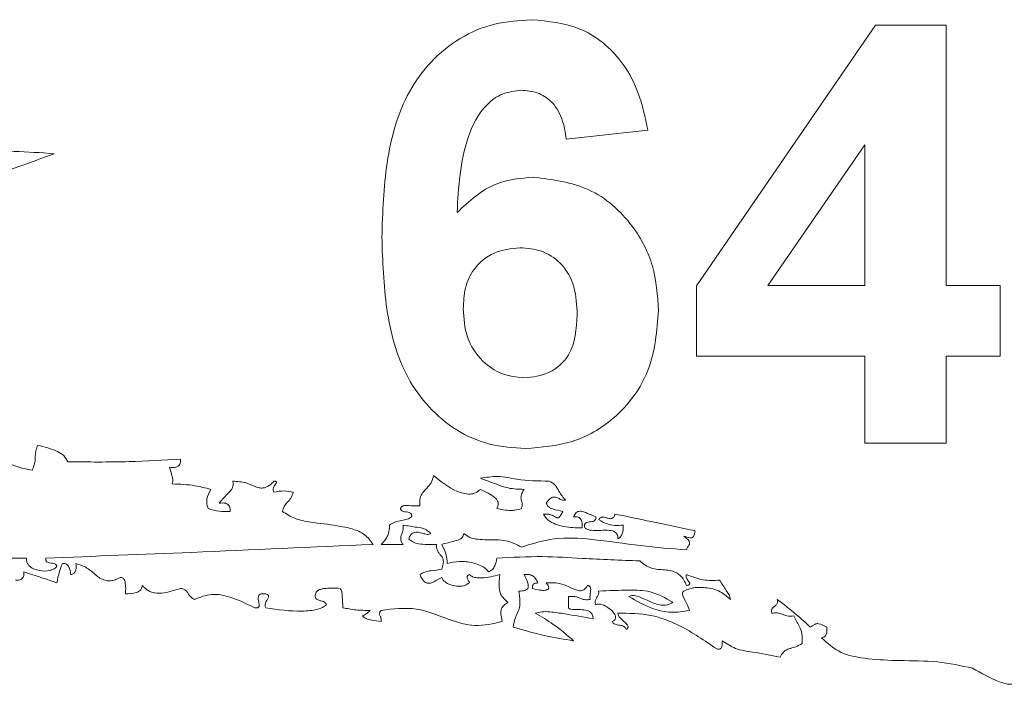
# Paper-space layout 'Sheet1' of a CAD drawing. Header units: millimetres. Extents: x 0 to 432, y 0 to 279.
# Tile 28 of 90: x 186 to 200, y 172 to 181. Entities that reach past the tile are written whole.
import ezdxf

# ---------------------------------------------------------------- set-up
doc = ezdxf.new("R2010")
doc.units = ezdxf.units.MM
doc.header["$LTSCALE"] = 0.5

psp = doc.layouts.new('Sheet1')

# ---------------------------------------------------------------- linework, layer by layer
at = {"color": 7, "linetype": 'Continuous', "lineweight": 15}
for p, q in [((195.342, 177.405), (197.786, 180.965)), ((197.786, 180.965), (198.75, 180.965)), ((198.75, 180.965), (198.75, 177.409)), ((194.676, 179.531), (193.564, 179.409)), ((197.639, 179.333), (196.317, 177.409)), ((197.639, 177.409), (197.639, 179.333)), ((195.342, 176.446), (195.342, 177.405)), ((196.317, 177.409), (197.639, 177.409)), ((198.75, 177.409), (199.491, 177.409)), ((199.491, 177.409), (199.491, 176.446)), ((197.639, 176.446), (195.342, 176.446)), ((197.639, 175.26), (197.639, 176.446)), ((199.491, 176.446), (198.75, 176.446)), ((198.75, 176.446), (198.75, 175.26)), ((198.75, 175.26), (197.639, 175.26)), ((191.337, 173.877), (191.037, 173.877)), ((186.192, 173.69), (185.705, 173.69)), ((193.592, 173.013), (193.592, 173.165))]:
    psp.add_line(p, q, dxfattribs=at)
for points, knots in [([(191.045, 178.072), (191.056, 178.411), (191.078, 179.087), (191.304, 179.926), (191.705, 180.481), (192.103, 180.805), (192.58, 181.006), (192.92, 181.028), (193.09, 181.039)], [0, 0, 0, 0, 0.250416, 0.500014, 0.625033, 0.750042, 0.874964, 1, 1, 1, 1]), ([(193.09, 181.039), (193.317, 181.018), (193.77, 180.975), (194.285, 180.565), (194.569, 180.052), (194.64, 179.705), (194.676, 179.531)], [0, 0, 0, 0, 0.279693, 0.558748, 0.779136, 1, 1, 1, 1]), ([(192.947, 180.076), (192.861, 180.066), (192.687, 180.046), (192.399, 179.835), (192.122, 179.275), (192.092, 178.755), (192.072, 178.407)], [0, 0, 0, 0, 0.124834, 0.249864, 0.498342, 1, 1, 1, 1]), ([(193.564, 179.409), (193.55, 179.502), (193.52, 179.689), (193.383, 179.923), (193.171, 180.058), (193.022, 180.07), (192.947, 180.076)], [0, 0, 0, 0, 0.280725, 0.559972, 0.779739, 1, 1, 1, 1]), ([(184.241, 178.723), (184.422, 178.848), (184.795, 179.107), (185.61, 179.279), (186.204, 179.236), (186.569, 179.21)], [0, 0, 0, 0, 0.269232, 0.551929, 1, 1, 1, 1]), ([(186.569, 179.21), (186.083, 179.031), (185.237, 178.72), (184.354, 178.536), (183.978, 178.458)], [0, 0, 0, 0, 0.573882, 1, 1, 1, 1]), ([(192.072, 178.407), (192.239, 178.562), (192.537, 178.839), (192.939, 178.875), (193.116, 178.89)], [0, 0, 0, 0, 0.559057, 1, 1, 1, 1]), ([(193.116, 178.89), (193.377, 178.857), (193.9, 178.791), (194.465, 178.287), (194.782, 177.686), (194.81, 177.276), (194.824, 177.071)], [0, 0, 0, 0, 0.279352, 0.559005, 0.779264, 1, 1, 1, 1]), ([(193.006, 175.186), (192.842, 175.197), (192.513, 175.218), (192.055, 175.422), (191.674, 175.74), (191.29, 176.279), (191.077, 177.091), (191.056, 177.745), (191.045, 178.072)], [0, 0, 0, 0, 0.125024, 0.249983, 0.374987, 0.499987, 0.749594, 1, 1, 1, 1]), ([(192.929, 177.927), (192.809, 177.914), (192.569, 177.887), (192.298, 177.664), (192.17, 177.378), (192.161, 177.19), (192.157, 177.096)], [0, 0, 0, 0, 0.279751, 0.559125, 0.779131, 1, 1, 1, 1]), ([(193.713, 177.014), (193.707, 177.142), (193.696, 177.397), (193.517, 177.72), (193.23, 177.901), (193.029, 177.919), (192.929, 177.927)], [0, 0, 0, 0, 0.280834, 0.559204, 0.779477, 1, 1, 1, 1]), ([(192.157, 177.096), (192.165, 176.964), (192.181, 176.699), (192.39, 176.384), (192.674, 176.185), (192.881, 176.161), (192.984, 176.149)], [0, 0, 0, 0, 0.280496, 0.559442, 0.779876, 1, 1, 1, 1]), ([(192.984, 176.149), (193.105, 176.163), (193.345, 176.191), (193.684, 176.503), (193.702, 176.82), (193.713, 177.014)], [0, 0, 0, 0, 0.280793, 0.560141, 1, 1, 1, 1]), ([(194.824, 177.071), (194.801, 176.794), (194.756, 176.241), (194.282, 175.598), (193.657, 175.236), (193.223, 175.203), (193.006, 175.186)], [0, 0, 0, 0, 0.28023, 0.559355, 0.77944, 1, 1, 1, 1]), ([(186.267, 174.891), (186.28, 174.919), (186.308, 174.978), (186.311, 175.072), (186.317, 175.159), (186.336, 175.207), (186.344, 175.229)], [0, 0, 0, 0, 0.2578121, 0.5589195, 0.7936854, 1, 1, 1, 1]), ([(186.344, 175.229), (186.436, 175.207), (186.561, 175.177), (186.708, 175.096), (186.74, 175.035), (186.756, 175.005)], [0, 0, 0, 0, 0.58477, 0.793285, 1, 1, 1, 1]), ([(185.366, 175.079), (185.448, 175.086), (185.584, 175.098), (185.765, 175.07), (185.906, 175.007), (186.062, 174.927), (186.192, 174.905), (186.267, 174.891)], [0, 0, 0, 0, 0.26152, 0.438061, 0.580004, 0.75628, 1, 1, 1, 1]), ([(186.756, 175.005), (187.035, 175.002), (187.549, 174.997), (188.062, 175.028), (188.296, 175.043)], [0, 0, 0, 0, 0.544335, 1, 1, 1, 1]), ([(188.296, 175.043), (188.297, 175.031), (188.298, 175.011), (188.292, 174.983), (188.28, 174.96), (188.259, 174.942), (188.229, 174.93), (188.189, 174.926), (188.16, 174.928), (188.145, 174.93)], [0, 0, 0, 0, 0.147309, 0.268994, 0.374886, 0.476632, 0.623287, 0.796077, 1, 1, 1, 1]), ([(188.145, 174.93), (188.156, 174.892), (188.172, 174.838), (188.194, 174.763), (188.187, 174.725), (188.183, 174.703)], [0, 0, 0, 0, 0.51199, 0.721013, 1, 1, 1, 1]), ([(191.563, 174.403), (191.561, 174.439), (191.558, 174.504), (191.602, 174.587), (191.661, 174.649), (191.728, 174.716), (191.744, 174.782), (191.752, 174.817)], [0, 0, 0, 0, 0.227824, 0.406944, 0.576827, 0.777439, 1, 1, 1, 1]), ([(191.752, 174.817), (191.852, 174.735), (192, 174.615), (192.213, 174.556), (192.329, 174.575), (192.369, 174.611), (192.39, 174.629)], [0, 0, 0, 0, 0.529856, 0.780392, 0.889846, 1, 1, 1, 1]), ([(188.183, 174.703), (188.287, 174.699), (188.464, 174.692), (188.636, 174.648), (188.708, 174.629)], [0, 0, 0, 0, 0.585521, 1, 1, 1, 1]), ([(188.822, 174.441), (188.865, 174.489), (188.926, 174.558), (189.004, 174.635), (189.017, 174.694), (189.011, 174.724), (189.008, 174.741)], [0, 0, 0, 0, 0.53027, 0.749498, 0.862217, 1, 1, 1, 1]), ([(189.008, 174.741), (189.07, 174.737), (189.18, 174.731), (189.297, 174.671), (189.381, 174.645), (189.436, 174.647), (189.484, 174.666), (189.529, 174.697), (189.556, 174.725), (189.571, 174.741)], [0, 0, 0, 0, 0.302683, 0.539019, 0.638728, 0.734478, 0.805766, 0.891803, 1, 1, 1, 1]), ([(189.571, 174.741), (189.576, 174.741), (189.585, 174.74), (189.595, 174.737), (189.601, 174.734), (189.603, 174.732), (189.605, 174.729), (189.606, 174.725), (189.605, 174.719), (189.601, 174.711), (189.59, 174.696), (189.573, 174.672), (189.56, 174.642), (189.561, 174.612), (189.567, 174.598), (189.571, 174.591)], [0, 0, 0, 0, 0.084049, 0.142746, 0.164524, 0.182632, 0.198516, 0.213825, 0.245612, 0.285151, 0.363564, 0.537241, 0.752204, 0.867219, 1, 1, 1, 1]), ([(192.39, 174.78), (192.469, 174.792), (192.635, 174.82), (192.946, 174.747), (193.181, 174.744), (193.329, 174.741)], [0, 0, 0, 0, 0.252047, 0.530219, 1, 1, 1, 1]), ([(192.989, 174.629), (192.915, 174.631), (192.785, 174.633), (192.59, 174.707), (192.464, 174.753), (192.39, 174.78)], [0, 0, 0, 0, 0.355354, 0.617824, 1, 1, 1, 1]), ([(193.329, 174.741), (193.359, 174.726), (193.419, 174.694), (193.469, 174.583), (193.522, 174.518), (193.554, 174.479)], [0, 0, 0, 0, 0.2786, 0.561504, 1, 1, 1, 1]), ([(188.708, 174.629), (188.686, 174.587), (188.657, 174.529), (188.652, 174.437), (188.664, 174.393), (188.672, 174.366)], [0, 0, 0, 0, 0.514587, 0.689682, 1, 1, 1, 1]), ([(189.571, 174.591), (189.619, 174.599), (189.707, 174.615), (189.795, 174.598), (189.836, 174.591)], [0, 0, 0, 0, 0.542832, 1, 1, 1, 1]), ([(189.836, 174.591), (189.826, 174.562), (189.809, 174.507), (189.752, 174.452), (189.705, 174.395), (189.693, 174.351), (189.686, 174.328)], [0, 0, 0, 0, 0.2880931, 0.5562363, 0.7681492, 1, 1, 1, 1]), ([(192.39, 174.629), (192.461, 174.597), (192.544, 174.559), (192.618, 174.487), (192.635, 174.452), (192.635, 174.408), (192.622, 174.381), (192.615, 174.366)], [0, 0, 0, 0, 0.585047, 0.682954, 0.774771, 0.873988, 1, 1, 1, 1]), ([(192.953, 174.366), (192.959, 174.391), (192.969, 174.437), (192.945, 174.49), (192.944, 174.536), (192.958, 174.581), (192.978, 174.611), (192.989, 174.629)], [0, 0, 0, 0, 0.277297, 0.489283, 0.609886, 0.768279, 1, 1, 1, 1]), ([(188.972, 174.328), (188.973, 174.339), (188.974, 174.36), (188.969, 174.388), (188.957, 174.411), (188.936, 174.429), (188.906, 174.44), (188.866, 174.444), (188.838, 174.442), (188.822, 174.441)], [0, 0, 0, 0, 0.148284, 0.270227, 0.376064, 0.477781, 0.62455, 0.797187, 1, 1, 1, 1]), ([(191.3, 174.366), (191.302, 174.371), (191.304, 174.38), (191.313, 174.391), (191.324, 174.399), (191.355, 174.411), (191.437, 174.405), (191.512, 174.404), (191.563, 174.403)], [0, 0, 0, 0, 0.052684, 0.100527, 0.148377, 0.199615, 0.452799, 1, 1, 1, 1]), ([(193.554, 174.479), (193.54, 174.479), (193.508, 174.479), (193.466, 174.504), (193.418, 174.525), (193.371, 174.522), (193.339, 174.501), (193.313, 174.475), (193.299, 174.453), (193.291, 174.441)], [0, 0, 0, 0, 0.141055, 0.305398, 0.475545, 0.647078, 0.739703, 0.854378, 1, 1, 1, 1]), ([(193.291, 174.441), (193.294, 174.431), (193.301, 174.411), (193.33, 174.38), (193.404, 174.351), (193.47, 174.337), (193.515, 174.328)], [0, 0, 0, 0, 0.121423, 0.234046, 0.471952, 1, 1, 1, 1]), ([(188.672, 174.366), (188.723, 174.351), (188.821, 174.321), (188.923, 174.326), (188.972, 174.328)], [0, 0, 0, 0, 0.5147721, 1, 1, 1, 1]), ([(189.686, 174.328), (189.742, 174.293), (189.859, 174.218), (190.12, 174.171), (190.384, 174.145), (190.633, 174.096), (190.818, 174.025), (190.89, 173.926), (190.926, 173.877)], [0, 0, 0, 0, 0.143377, 0.305286, 0.578169, 0.732102, 0.870056, 1, 1, 1, 1]), ([(191.452, 174.253), (191.452, 174.259), (191.453, 174.269), (191.45, 174.284), (191.444, 174.296), (191.429, 174.31), (191.397, 174.319), (191.358, 174.323), (191.326, 174.33), (191.31, 174.343), (191.303, 174.353), (191.301, 174.361), (191.3, 174.366)], [0, 0, 0, 0, 0.082617, 0.149693, 0.207755, 0.263113, 0.444165, 0.646898, 0.828747, 0.882792, 0.937826, 1, 1, 1, 1]), ([(192.615, 174.366), (192.677, 174.354), (192.759, 174.339), (192.874, 174.343), (192.924, 174.357), (192.953, 174.366)], [0, 0, 0, 0, 0.551366, 0.728339, 1, 1, 1, 1]), ([(193.515, 174.328), (193.506, 174.308), (193.495, 174.283), (193.477, 174.257), (193.467, 174.247), (193.456, 174.241), (193.445, 174.24), (193.424, 174.245), (193.397, 174.262), (193.358, 174.281), (193.31, 174.293), (193.274, 174.292), (193.254, 174.291)], [0, 0, 0, 0, 0.204087, 0.256766, 0.297885, 0.33506, 0.368208, 0.403072, 0.540331, 0.662166, 0.811485, 1, 1, 1, 1]), ([(193.254, 174.291), (193.272, 174.262), (193.311, 174.2), (193.416, 174.151), (193.571, 174.107), (193.695, 174.105), (193.779, 174.103)], [0, 0, 0, 0, 0.173909, 0.366998, 0.576091, 1, 1, 1, 1]), ([(193.664, 174.253), (193.669, 174.265), (193.677, 174.286), (193.697, 174.311), (193.73, 174.332), (193.785, 174.331), (193.864, 174.297), (193.925, 174.27), (193.966, 174.253)], [0, 0, 0, 0, 0.1071904, 0.1927195, 0.2667799, 0.4334165, 0.6279605, 1, 1, 1, 1]), ([(194.005, 174.216), (194.009, 174.221), (194.016, 174.232), (194.03, 174.242), (194.056, 174.252), (194.096, 174.247), (194.14, 174.231), (194.179, 174.226), (194.201, 174.238), (194.213, 174.251), (194.223, 174.269), (194.227, 174.283), (194.229, 174.291)], [0, 0, 0, 0, 0.074649, 0.138144, 0.196408, 0.37328, 0.559943, 0.722613, 0.775299, 0.834671, 0.907519, 1, 1, 1, 1]), ([(194.229, 174.291), (194.425, 174.251), (194.788, 174.177), (195.151, 174.101), (195.319, 174.065)], [0, 0, 0, 0, 0.537559, 1, 1, 1, 1]), ([(191.037, 173.877), (191.058, 173.901), (191.096, 173.944), (191.145, 174.031), (191.147, 174.099), (191.149, 174.141)], [0, 0, 0, 0, 0.326655, 0.581727, 1, 1, 1, 1]), ([(191.149, 174.141), (191.173, 174.156), (191.225, 174.189), (191.311, 174.201), (191.391, 174.217), (191.432, 174.241), (191.452, 174.253)], [0, 0, 0, 0, 0.261661, 0.559446, 0.79122, 1, 1, 1, 1]), ([(191.337, 174.141), (191.337, 174.114), (191.336, 174.064), (191.309, 174), (191.298, 173.946), (191.312, 173.904), (191.328, 173.887), (191.337, 173.877)], [0, 0, 0, 0, 0.2833081, 0.5312099, 0.7470883, 0.8597438, 1, 1, 1, 1]), ([(191.713, 174.028), (191.688, 174.05), (191.634, 174.098), (191.497, 174.114), (191.399, 174.13), (191.337, 174.141)], [0, 0, 0, 0, 0.244328, 0.529615, 1, 1, 1, 1]), ([(193.779, 174.103), (193.78, 174.119), (193.783, 174.147), (193.779, 174.187), (193.767, 174.217), (193.749, 174.238), (193.726, 174.25), (193.697, 174.255), (193.676, 174.254), (193.664, 174.253)], [0, 0, 0, 0, 0.199751, 0.370765, 0.517378, 0.619891, 0.727023, 0.850398, 1, 1, 1, 1]), ([(193.966, 174.253), (193.966, 174.246), (193.968, 174.235), (193.964, 174.218), (193.953, 174.201), (193.927, 174.19), (193.893, 174.186), (193.858, 174.182), (193.831, 174.173), (193.818, 174.158), (193.812, 174.143), (193.812, 174.124), (193.815, 174.111), (193.817, 174.103)], [0, 0, 0, 0, 0.07798, 0.139378, 0.192499, 0.314384, 0.456995, 0.601967, 0.728025, 0.78037, 0.83772, 0.908378, 1, 1, 1, 1]), ([(194.342, 174.141), (194.302, 174.138), (194.23, 174.132), (194.112, 174.155), (194.044, 174.193), (194.005, 174.216)], [0, 0, 0, 0, 0.336418, 0.616022, 1, 1, 1, 1]), ([(194.268, 173.952), (194.282, 173.963), (194.311, 173.985), (194.333, 174.033), (194.344, 174.086), (194.342, 174.122), (194.342, 174.141)], [0, 0, 0, 0, 0.244103, 0.501714, 0.732469, 1, 1, 1, 1]), ([(191.412, 173.952), (191.417, 173.966), (191.426, 173.991), (191.449, 174.021), (191.485, 174.045), (191.542, 174.047), (191.603, 174.028), (191.653, 174.014), (191.692, 174.014), (191.706, 174.023), (191.713, 174.028)], [0, 0, 0, 0, 0.127137, 0.226717, 0.310517, 0.488726, 0.680206, 0.856624, 0.930476, 1, 1, 1, 1]), ([(192.164, 174.028), (192.162, 174.017), (192.159, 173.998), (192.145, 173.972), (192.11, 173.94), (192.009, 173.917), (191.922, 173.893), (191.862, 173.877)], [0, 0, 0, 0, 0.087858, 0.16466, 0.238613, 0.482138, 1, 1, 1, 1]), ([(192.953, 173.84), (192.883, 173.876), (192.736, 173.95), (192.525, 173.936), (192.362, 173.945), (192.247, 173.963), (192.19, 174.007), (192.164, 174.028)], [0, 0, 0, 0, 0.281797, 0.589864, 0.743201, 0.879174, 1, 1, 1, 1]), ([(193.817, 174.103), (193.83, 174.095), (193.858, 174.076), (193.925, 174.067), (194.013, 174.068), (194.116, 174.073), (194.198, 174.065), (194.24, 174.038), (194.258, 174.016), (194.268, 173.986), (194.268, 173.964), (194.268, 173.952)], [0, 0, 0, 0, 0.087408, 0.189289, 0.374945, 0.592175, 0.774377, 0.825871, 0.876655, 0.932533, 1, 1, 1, 1]), ([(195.319, 174.065), (195.318, 174.051), (195.317, 174.026), (195.31, 173.996), (195.299, 173.979), (195.286, 173.97), (195.272, 173.967), (195.231, 173.971), (195.197, 173.982), (195.168, 173.99)], [0, 0, 0, 0, 0.195583, 0.330134, 0.402885, 0.464311, 0.527003, 0.59889, 1, 1, 1, 1]), ([(190.926, 173.877), (190.099, 173.84), (188.609, 173.774), (187.118, 173.716), (186.455, 173.69)], [0, 0, 0, 0, 0.555071, 1, 1, 1, 1]), ([(191.789, 173.877), (191.708, 173.875), (191.6, 173.872), (191.469, 173.904), (191.43, 173.937), (191.412, 173.952)], [0, 0, 0, 0, 0.61884, 0.820594, 1, 1, 1, 1]), ([(191.862, 173.539), (191.87, 173.563), (191.882, 173.603), (191.887, 173.656), (191.878, 173.694), (191.855, 173.723), (191.825, 173.752), (191.796, 173.805), (191.791, 173.85), (191.789, 173.877)], [0, 0, 0, 0, 0.204836, 0.3393781, 0.4334236, 0.5153717, 0.6324105, 0.7792979, 1, 1, 1, 1]), ([(191.862, 173.877), (191.884, 173.833), (191.926, 173.751), (191.935, 173.659), (191.939, 173.615)], [0, 0, 0, 0, 0.52593, 1, 1, 1, 1]), ([(195.207, 173.802), (194.998, 173.819), (194.563, 173.854), (193.967, 173.949), (193.41, 173.984), (193.1, 173.886), (192.953, 173.84)], [0, 0, 0, 0, 0.2756535, 0.5748852, 0.7987296, 1, 1, 1, 1]), ([(195.168, 173.99), (195.185, 173.977), (195.212, 173.956), (195.241, 173.926), (195.247, 173.9), (195.245, 173.885), (195.245, 173.877)], [0, 0, 0, 0, 0.46223, 0.695893, 0.830919, 1, 1, 1, 1]), ([(195.245, 173.877), (195.237, 173.864), (195.226, 173.846), (195.209, 173.823), (195.208, 173.81), (195.207, 173.802)], [0, 0, 0, 0, 0.535477, 0.749523, 1, 1, 1, 1]), ([(186.606, 173.578), (186.599, 173.569), (186.585, 173.551), (186.552, 173.534), (186.481, 173.512), (186.392, 173.512), (186.3, 173.537), (186.246, 173.567), (186.211, 173.605), (186.192, 173.645), (186.192, 173.675), (186.192, 173.69)], [0, 0, 0, 0, 0.060575, 0.130149, 0.209518, 0.482759, 0.622063, 0.751667, 0.832576, 0.912852, 1, 1, 1, 1]), ([(186.455, 173.69), (186.455, 173.684), (186.453, 173.674), (186.456, 173.659), (186.461, 173.647), (186.476, 173.633), (186.508, 173.625), (186.547, 173.621), (186.579, 173.614), (186.596, 173.601), (186.603, 173.59), (186.605, 173.582), (186.606, 173.578)], [0, 0, 0, 0, 0.0825419, 0.14909, 0.2063038, 0.2607445, 0.4402692, 0.6437825, 0.8277522, 0.882429, 0.9378269, 1, 1, 1, 1]), ([(186.606, 173.352), (186.616, 173.404), (186.634, 173.494), (186.668, 173.579), (186.682, 173.615)], [0, 0, 0, 0, 0.575763, 1, 1, 1, 1]), ([(186.682, 173.615), (186.693, 173.616), (186.713, 173.617), (186.739, 173.608), (186.758, 173.592), (186.784, 173.546), (186.79, 173.501), (186.795, 173.465)], [0, 0, 0, 0, 0.151628, 0.272225, 0.380926, 0.492219, 1, 1, 1, 1]), ([(186.795, 173.465), (186.802, 173.466), (186.816, 173.469), (186.835, 173.479), (186.85, 173.493), (186.865, 173.518), (186.873, 173.561), (186.869, 173.596), (186.867, 173.615)], [0, 0, 0, 0, 0.119844, 0.228206, 0.332863, 0.441316, 0.689963, 1, 1, 1, 1]), ([(186.867, 173.615), (186.92, 173.599), (187.026, 173.567), (187.139, 173.449), (187.251, 173.383), (187.343, 173.38), (187.406, 173.394), (187.447, 173.415), (187.469, 173.427)], [0, 0, 0, 0, 0.241063, 0.485447, 0.715875, 0.796824, 0.888914, 1, 1, 1, 1]), ([(191.939, 173.615), (191.992, 173.628), (192.108, 173.655), (192.26, 173.635), (192.377, 173.599), (192.454, 173.561), (192.488, 173.52), (192.503, 173.502)], [0, 0, 0, 0, 0.2701451, 0.5837, 0.7407101, 0.8805779, 1, 1, 1, 1]), ([(192.503, 173.502), (192.521, 173.511), (192.558, 173.53), (192.598, 173.599), (192.609, 173.655), (192.615, 173.69)], [0, 0, 0, 0, 0.2629301, 0.5282228, 1, 1, 1, 1]), ([(192.615, 173.69), (192.824, 173.701), (193.212, 173.722), (193.863, 173.679), (194.305, 173.662), (194.567, 173.652)], [0, 0, 0, 0, 0.320228, 0.596351, 1, 1, 1, 1]), ([(194.567, 173.652), (194.618, 173.612), (194.718, 173.534), (194.906, 173.536), (195.048, 173.51), (195.13, 173.446), (195.175, 173.388), (195.196, 173.341), (195.207, 173.315)], [0, 0, 0, 0, 0.245985, 0.484059, 0.715415, 0.796843, 0.889044, 1, 1, 1, 1]), ([(186.043, 173.389), (186.057, 173.388), (186.082, 173.387), (186.116, 173.398), (186.139, 173.417), (186.151, 173.442), (186.157, 173.47), (186.156, 173.491), (186.155, 173.502)], [0, 0, 0, 0, 0.217209, 0.394216, 0.55181, 0.680656, 0.827209, 1, 1, 1, 1]), ([(186.155, 173.502), (186.237, 173.476), (186.388, 173.428), (186.537, 173.376), (186.606, 173.352)], [0, 0, 0, 0, 0.543525, 1, 1, 1, 1]), ([(191.563, 173.465), (191.585, 173.478), (191.634, 173.508), (191.739, 173.519), (191.815, 173.532), (191.862, 173.539)], [0, 0, 0, 0, 0.250278, 0.5367658, 1, 1, 1, 1]), ([(193.177, 173.352), (193.168, 173.371), (193.15, 173.406), (193.114, 173.445), (193.073, 173.463), (193.033, 173.47), (193.005, 173.467), (192.989, 173.465)], [0, 0, 0, 0, 0.253707, 0.502101, 0.641794, 0.802848, 1, 1, 1, 1]), ([(187.469, 173.427), (187.476, 173.426), (187.49, 173.425), (187.508, 173.417), (187.524, 173.402), (187.536, 173.379), (187.55, 173.311), (187.546, 173.251), (187.543, 173.201)], [0, 0, 0, 0, 0.081991, 0.152774, 0.21931, 0.323018, 0.43998, 1, 1, 1, 1]), ([(191.862, 173.427), (191.827, 173.407), (191.772, 173.376), (191.703, 173.344), (191.656, 173.347), (191.622, 173.37), (191.591, 173.41), (191.573, 173.445), (191.563, 173.465)], [0, 0, 0, 0, 0.325127, 0.507539, 0.594342, 0.691124, 0.820663, 1, 1, 1, 1]), ([(192.24, 173.352), (192.221, 173.339), (192.18, 173.311), (192.101, 173.303), (192.011, 173.313), (191.934, 173.343), (191.88, 173.386), (191.868, 173.414), (191.862, 173.427)], [0, 0, 0, 0, 0.163834, 0.341937, 0.528916, 0.792342, 0.903951, 1, 1, 1, 1]), ([(192.24, 173.465), (192.235, 173.463), (192.227, 173.459), (192.216, 173.451), (192.209, 173.441), (192.207, 173.428), (192.211, 173.414), (192.224, 173.39), (192.234, 173.369), (192.24, 173.352)], [0, 0, 0, 0, 0.1210727, 0.2138153, 0.2875005, 0.3849215, 0.490637, 0.6111784, 1, 1, 1, 1]), ([(192.654, 173.465), (192.574, 173.445), (192.471, 173.418), (192.346, 173.42), (192.285, 173.43), (192.254, 173.454), (192.24, 173.465)], [0, 0, 0, 0, 0.574365, 0.735307, 0.877438, 1, 1, 1, 1]), ([(192.767, 173.088), (192.741, 173.11), (192.698, 173.148), (192.656, 173.217), (192.641, 173.324), (192.649, 173.405), (192.654, 173.465)], [0, 0, 0, 0, 0.238704, 0.414046, 0.568399, 1, 1, 1, 1]), ([(192.989, 173.465), (193.007, 173.426), (193.029, 173.38), (193.045, 173.322), (193.046, 173.298), (193.039, 173.276), (193.02, 173.259), (192.994, 173.247), (192.958, 173.241), (192.93, 173.24), (192.915, 173.239)], [0, 0, 0, 0, 0.3828036, 0.4637262, 0.5346704, 0.5999107, 0.6713063, 0.7524964, 0.8597577, 1, 1, 1, 1]), ([(193.104, 173.277), (193.102, 173.284), (193.1, 173.297), (193.101, 173.314), (193.108, 173.328), (193.121, 173.341), (193.146, 173.349), (193.166, 173.351), (193.177, 173.352)], [0, 0, 0, 0, 0.1700055, 0.30247, 0.4126802, 0.5164499, 0.7416535, 1, 1, 1, 1]), ([(193.291, 173.352), (193.297, 173.345), (193.308, 173.331), (193.319, 173.312), (193.323, 173.297), (193.324, 173.287), (193.322, 173.277), (193.316, 173.266), (193.304, 173.259), (193.275, 173.249), (193.205, 173.249), (193.145, 173.265), (193.104, 173.277)], [0, 0, 0, 0, 0.095535, 0.168515, 0.206892, 0.239032, 0.267161, 0.307105, 0.350697, 0.401306, 0.593277, 1, 1, 1, 1]), ([(193.854, 173.315), (193.84, 173.293), (193.814, 173.254), (193.742, 173.24), (193.676, 173.262), (193.586, 173.304), (193.459, 173.36), (193.35, 173.355), (193.291, 173.352)], [0, 0, 0, 0, 0.124579, 0.221219, 0.331928, 0.466244, 0.712959, 1, 1, 1, 1]), ([(195.207, 173.315), (195.213, 173.316), (195.224, 173.319), (195.236, 173.324), (195.243, 173.329), (195.247, 173.334), (195.25, 173.34), (195.249, 173.348), (195.245, 173.357), (195.235, 173.373), (195.218, 173.394), (195.202, 173.42), (195.199, 173.446), (195.204, 173.459), (195.207, 173.465)], [0, 0, 0, 0, 0.098662, 0.171366, 0.208398, 0.238939, 0.265906, 0.310934, 0.363319, 0.425006, 0.595896, 0.796244, 0.893535, 1, 1, 1, 1]), ([(195.207, 173.465), (195.281, 173.436), (195.426, 173.379), (195.581, 173.385), (195.657, 173.389)], [0, 0, 0, 0, 0.50911, 1, 1, 1, 1]), ([(195.657, 173.389), (195.687, 173.342), (195.728, 173.277), (195.789, 173.194), (195.8, 173.15), (195.806, 173.126)], [0, 0, 0, 0, 0.547691, 0.763865, 1, 1, 1, 1]), ([(187.543, 173.201), (187.594, 173.205), (187.655, 173.21), (187.723, 173.232), (187.747, 173.248), (187.761, 173.268), (187.769, 173.29), (187.77, 173.306), (187.77, 173.315)], [0, 0, 0, 0, 0.53326, 0.650511, 0.757983, 0.829647, 0.907996, 1, 1, 1, 1]), ([(187.77, 173.315), (187.797, 173.29), (187.847, 173.243), (187.945, 173.211), (188.097, 173.211), (188.212, 173.249), (188.296, 173.277)], [0, 0, 0, 0, 0.192823, 0.361722, 0.53202, 1, 1, 1, 1]), ([(188.296, 173.277), (188.313, 173.274), (188.346, 173.268), (188.381, 173.235), (188.408, 173.196), (188.436, 173.152), (188.468, 173.135), (188.484, 173.126)], [0, 0, 0, 0, 0.206137, 0.38648, 0.568381, 0.782329, 1, 1, 1, 1]), ([(188.484, 173.126), (188.562, 173.157), (188.719, 173.218), (189.013, 173.156), (189.198, 173.067), (189.308, 173.013)], [0, 0, 0, 0, 0.28528, 0.572058, 1, 1, 1, 1]), ([(189.308, 173.013), (189.314, 173.012), (189.325, 173.01), (189.339, 173.01), (189.351, 173.012), (189.36, 173.018), (189.365, 173.026), (189.368, 173.037), (189.369, 173.065), (189.361, 173.102), (189.355, 173.146), (189.36, 173.177), (189.373, 173.192), (189.384, 173.199), (189.401, 173.204), (189.427, 173.206), (189.448, 173.203), (189.46, 173.201)], [0, 0, 0, 0, 0.0552154, 0.0985598, 0.1327561, 0.1646559, 0.195074, 0.2282363, 0.2658907, 0.4516924, 0.5792105, 0.6879486, 0.7229781, 0.7608773, 0.8047775, 0.8881547, 1, 1, 1, 1]), ([(189.46, 173.201), (189.466, 173.199), (189.476, 173.196), (189.488, 173.19), (189.495, 173.184), (189.498, 173.178), (189.5, 173.169), (189.497, 173.154), (189.485, 173.133), (189.468, 173.108), (189.453, 173.078), (189.447, 173.045), (189.455, 173.024), (189.46, 173.013)], [0, 0, 0, 0, 0.083717, 0.145925, 0.178526, 0.206705, 0.233119, 0.305009, 0.395375, 0.565756, 0.703265, 0.842982, 1, 1, 1, 1]), ([(190.135, 173.165), (190.135, 173.176), (190.137, 173.197), (190.148, 173.225), (190.171, 173.249), (190.206, 173.267), (190.309, 173.285), (190.4, 173.281), (190.475, 173.277)], [0, 0, 0, 0, 0.084108, 0.1553, 0.22162, 0.325588, 0.444007, 1, 1, 1, 1]), ([(190.475, 173.277), (190.48, 173.271), (190.491, 173.258), (190.5, 173.221), (190.509, 173.14), (190.51, 173.066), (190.512, 173.013)], [0, 0, 0, 0, 0.081954, 0.187192, 0.411948, 1, 1, 1, 1]), ([(192.915, 173.239), (192.922, 173.194), (192.934, 173.12), (192.929, 173.021), (192.9, 172.946), (192.859, 172.862), (192.846, 172.792), (192.839, 172.75)], [0, 0, 0, 0, 0.2719866, 0.4454672, 0.5790175, 0.7495838, 1, 1, 1, 1]), ([(193.891, 173.126), (193.89, 173.134), (193.886, 173.15), (193.888, 173.183), (193.893, 173.221), (193.898, 173.26), (193.896, 173.289), (193.887, 173.304), (193.878, 173.311), (193.867, 173.315), (193.859, 173.315), (193.854, 173.315)], [0, 0, 0, 0, 0.105748, 0.232309, 0.45258, 0.640241, 0.791459, 0.83915, 0.885694, 0.937135, 1, 1, 1, 1]), ([(194.005, 173.239), (194.006, 173.225), (194.008, 173.2), (193.992, 173.168), (193.976, 173.147), (193.965, 173.127), (193.959, 173.106), (193.959, 173.08), (193.963, 173.062), (193.966, 173.051)], [0, 0, 0, 0, 0.207348, 0.367026, 0.519912, 0.61303, 0.715579, 0.839493, 1, 1, 1, 1]), ([(195.019, 173.088), (194.918, 173.145), (194.732, 173.25), (194.376, 173.257), (194.143, 173.246), (194.005, 173.239)], [0, 0, 0, 0, 0.3273901, 0.6020268, 1, 1, 1, 1]), ([(195.168, 173.239), (195.165, 173.237), (195.158, 173.233), (195.152, 173.223), (195.151, 173.21), (195.157, 173.157), (195.208, 173.085), (195.233, 173.01), (195.245, 172.977)], [0, 0, 0, 0, 0.040615, 0.078534, 0.11996, 0.168121, 0.639494, 1, 1, 1, 1]), ([(195.806, 173.126), (195.754, 173.171), (195.647, 173.261), (195.455, 173.292), (195.29, 173.293), (195.206, 173.255), (195.168, 173.239)], [0, 0, 0, 0, 0.293955, 0.600937, 0.823411, 1, 1, 1, 1]), ([(190.287, 173.051), (190.286, 173.057), (190.283, 173.068), (190.273, 173.082), (190.25, 173.098), (190.211, 173.108), (190.171, 173.117), (190.148, 173.134), (190.138, 173.148), (190.136, 173.159), (190.135, 173.165)], [0, 0, 0, 0, 0.087747, 0.166019, 0.243885, 0.500533, 0.756425, 0.83392, 0.912024, 1, 1, 1, 1]), ([(192.69, 172.826), (192.684, 172.851), (192.674, 172.894), (192.667, 172.953), (192.676, 173.004), (192.713, 173.05), (192.747, 173.074), (192.767, 173.088)], [0, 0, 0, 0, 0.25318, 0.437963, 0.583396, 0.759898, 1, 1, 1, 1]), ([(193.592, 173.165), (193.624, 173.168), (193.681, 173.173), (193.751, 173.14), (193.819, 173.118), (193.865, 173.123), (193.891, 173.126)], [0, 0, 0, 0, 0.30637, 0.549458, 0.747492, 1, 1, 1, 1]), ([(193.966, 173.051), (193.972, 173.055), (193.985, 173.062), (194.009, 173.064), (194.056, 173.058), (194.126, 173.024), (194.189, 172.974), (194.225, 172.927), (194.237, 172.899), (194.239, 172.874), (194.233, 172.856), (194.222, 172.843), (194.209, 172.833), (194.197, 172.829), (194.191, 172.826)], [0, 0, 0, 0, 0.04944, 0.103399, 0.163948, 0.37813, 0.629596, 0.715838, 0.789703, 0.838175, 0.884218, 0.917306, 0.955146, 1, 1, 1, 1]), ([(194.418, 173.165), (194.437, 173.172), (194.478, 173.187), (194.576, 173.16), (194.695, 173.099), (194.827, 173.045), (194.944, 173.045), (194.994, 173.073), (195.019, 173.088)], [0, 0, 0, 0, 0.0935778, 0.2002239, 0.4621239, 0.7350592, 0.8637741, 1, 1, 1, 1]), ([(195.245, 172.977), (195.162, 172.963), (194.993, 172.934), (194.703, 173.002), (194.523, 173.105), (194.418, 173.165)], [0, 0, 0, 0, 0.287589, 0.585576, 1, 1, 1, 1]), ([(196.37, 172.938), (196.369, 172.947), (196.366, 172.962), (196.367, 172.983), (196.377, 173.01), (196.408, 173.032), (196.438, 173.054), (196.448, 173.081), (196.45, 173.102), (196.447, 173.118), (196.445, 173.126)], [0, 0, 0, 0, 0.118762, 0.211486, 0.288854, 0.5, 0.711146, 0.788514, 0.881238, 1, 1, 1, 1]), ([(196.445, 173.126), (196.532, 173.059), (196.688, 172.94), (196.833, 172.808), (196.896, 172.75)], [0, 0, 0, 0, 0.560822, 1, 1, 1, 1]), ([(189.46, 173.013), (189.624, 172.988), (189.86, 172.952), (190.122, 172.977), (190.234, 173.013), (190.27, 173.039), (190.287, 173.051)], [0, 0, 0, 0, 0.586302, 0.843365, 0.92726, 1, 1, 1, 1]), ([(190.512, 173.013), (190.57, 173.002), (190.694, 172.977), (190.82, 172.977), (190.887, 172.977)], [0, 0, 0, 0, 0.47383, 1, 1, 1, 1]), ([(190.887, 172.977), (190.869, 172.959), (190.836, 172.927), (190.793, 172.909), (190.774, 172.901)], [0, 0, 0, 0, 0.5495694, 1, 1, 1, 1]), ([(191.037, 172.826), (191.037, 172.837), (191.037, 172.856), (191.031, 172.881), (191.023, 172.9), (191.011, 172.916), (191.009, 172.937), (191.021, 172.957), (191.031, 172.969), (191.037, 172.977)], [0, 0, 0, 0, 0.20021, 0.346979, 0.458935, 0.586992, 0.701723, 0.817398, 1, 1, 1, 1]), ([(191.037, 172.977), (191.199, 172.997), (191.519, 173.036), (191.926, 172.859), (192.32, 172.739), (192.565, 172.797), (192.69, 172.826)], [0, 0, 0, 0, 0.283853, 0.561282, 0.775967, 1, 1, 1, 1]), ([(193.141, 172.938), (193.17, 172.946), (193.235, 172.963), (193.372, 172.956), (193.604, 172.92), (193.801, 172.886), (193.93, 172.863)], [0, 0, 0, 0, 0.112166, 0.25025, 0.507847, 1, 1, 1, 1]), ([(193.664, 172.563), (193.573, 172.641), (193.409, 172.78), (193.224, 172.89), (193.141, 172.938)], [0, 0, 0, 0, 0.55459, 1, 1, 1, 1]), ([(193.93, 172.863), (193.929, 172.878), (193.926, 172.905), (193.908, 172.939), (193.869, 172.972), (193.801, 172.988), (193.718, 172.988), (193.653, 172.987), (193.615, 172.996), (193.601, 173.003), (193.595, 173.01), (193.592, 173.013)], [0, 0, 0, 0, 0.106151, 0.193823, 0.27521, 0.469483, 0.681385, 0.888499, 0.930519, 0.967012, 1, 1, 1, 1]), ([(194.268, 172.938), (194.42, 172.937), (194.712, 172.936), (195.175, 172.756), (195.454, 172.564), (195.619, 172.451)], [0, 0, 0, 0, 0.308789, 0.591432, 1, 1, 1, 1]), ([(194.38, 172.715), (194.386, 172.718), (194.395, 172.725), (194.405, 172.738), (194.409, 172.752), (194.405, 172.769), (194.392, 172.788), (194.366, 172.815), (194.334, 172.842), (194.301, 172.873), (194.275, 172.903), (194.27, 172.927), (194.268, 172.938)], [0, 0, 0, 0, 0.068659, 0.12175, 0.166814, 0.211815, 0.299866, 0.407324, 0.600473, 0.748151, 0.88225, 1, 1, 1, 1]), ([(196.672, 172.901), (196.64, 172.898), (196.582, 172.893), (196.512, 172.925), (196.443, 172.947), (196.396, 172.941), (196.37, 172.938)], [0, 0, 0, 0, 0.306695, 0.549471, 0.747144, 1, 1, 1, 1]), ([(190.774, 172.901), (190.793, 172.888), (190.833, 172.859), (190.925, 172.841), (190.994, 172.832), (191.037, 172.826)], [0, 0, 0, 0, 0.247882, 0.526349, 1, 1, 1, 1]), ([(194.191, 172.826), (194.196, 172.818), (194.204, 172.801), (194.24, 172.782), (194.289, 172.775), (194.337, 172.767), (194.364, 172.749), (194.376, 172.734), (194.379, 172.721), (194.38, 172.715)], [0, 0, 0, 0, 0.11709, 0.234309, 0.501585, 0.762002, 0.838714, 0.914828, 1, 1, 1, 1]), ([(196.783, 172.526), (196.786, 172.571), (196.792, 172.653), (196.739, 172.777), (196.697, 172.855), (196.672, 172.901)], [0, 0, 0, 0, 0.336156, 0.601994, 1, 1, 1, 1]), ([(196.896, 172.75), (196.912, 172.759), (196.936, 172.773), (196.967, 172.79), (196.991, 172.799), (197.044, 172.789), (197.085, 172.768), (197.12, 172.75)], [0, 0, 0, 0, 0.214547, 0.35135, 0.438351, 0.5111, 1, 1, 1, 1]), ([(192.839, 172.75), (192.986, 172.706), (193.257, 172.623), (193.536, 172.582), (193.664, 172.563)], [0, 0, 0, 0, 0.543014, 1, 1, 1, 1]), ([(197.12, 172.75), (197.122, 172.731), (197.126, 172.696), (197.118, 172.654), (197.103, 172.629), (197.088, 172.615), (197.069, 172.605), (197.054, 172.602), (197.047, 172.601)], [0, 0, 0, 0, 0.306485, 0.553041, 0.661148, 0.766359, 0.876607, 1, 1, 1, 1]), ([(195.619, 172.451), (195.625, 172.45), (195.636, 172.448), (195.652, 172.448), (195.666, 172.452), (195.679, 172.462), (195.687, 172.478), (195.695, 172.512), (195.694, 172.541), (195.694, 172.563)], [0, 0, 0, 0, 0.112936, 0.204272, 0.28038, 0.381329, 0.485271, 0.601499, 1, 1, 1, 1]), ([(195.694, 172.563), (195.752, 172.524), (195.877, 172.438), (196.157, 172.405), (196.359, 172.363), (196.483, 172.337)], [0, 0, 0, 0, 0.250554, 0.538768, 1, 1, 1, 1]), ([(196.483, 172.337), (196.496, 172.361), (196.519, 172.403), (196.573, 172.443), (196.634, 172.461), (196.707, 172.479), (196.756, 172.509), (196.783, 172.526)], [0, 0, 0, 0, 0.223771, 0.386168, 0.537561, 0.739099, 1, 1, 1, 1]), ([(197.047, 172.601), (197.133, 172.526), (197.317, 172.367), (197.706, 172.309), (198.144, 172.286), (198.625, 172.293), (198.953, 172.222), (199.111, 172.187)], [0, 0, 0, 0, 0.1564035, 0.333133, 0.5320504, 0.7745346, 1, 1, 1, 1]), ([(199.111, 172.187), (199.232, 172.12), (199.38, 172.037), (199.572, 171.97), (199.679, 171.967), (199.749, 171.989), (199.787, 172.001)], [0, 0, 0, 0, 0.568632, 0.698054, 0.835446, 1, 1, 1, 1])]:
    psp.add_open_spline(points, degree=3, knots=knots, dxfattribs=at)

doc.saveas('drawing.dxf')
